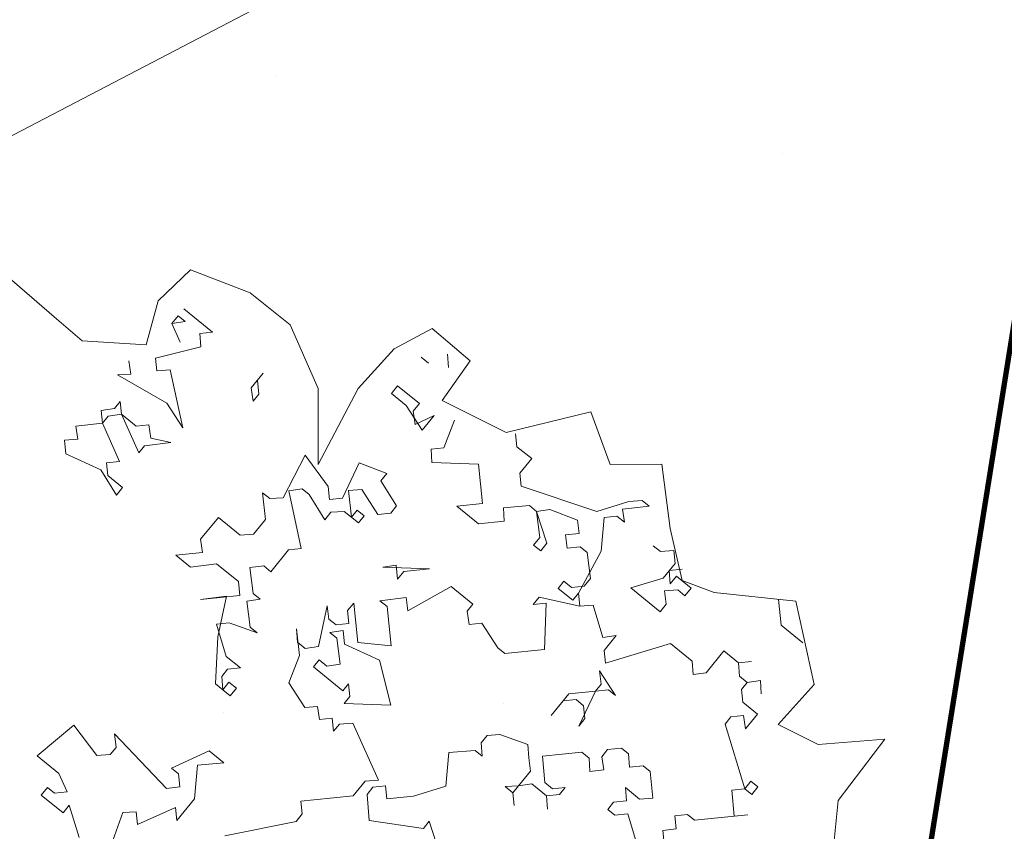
# Model space of a CAD drawing. Header units: millimetres. Extents: x 6487905018 to 6488192500, y 5882180700 to 5882375224.
# Tile 101 of 256: x 6488050949 to 6488051790, y 5882235818 to 5882236511. Entities that reach past the tile are written whole.
import ezdxf
from ezdxf.xclip import XClip

# ---------------------------------------------------------------- set-up
doc = ezdxf.new("R2010")
doc.units = ezdxf.units.MM
doc.header["$MEASUREMENT"] = 0
doc.header["$XCLIPFRAME"] = 2
for name, pattern in [('GSW', [3000, 1500, -1500]), ('L_0_03', [1000, 500, -500]), ('Wipeout_Contour', [1000, 0, -1000])]:
    doc.linetypes.add(name, pattern=pattern)
for name, color, linetype, lineweight in [('0 granice_Nr_pióra__10', 22, 'Continuous', 120), ('drzewa_Nr_pióra__154', 94, 'Continuous', 5), ('granica_Nr_pióra__123', 100, 'Continuous', 120), ('teren zielony_Nr_pióra__1', 7, 'Continuous', 0), ('teren zielony_Nr_pióra__157', 93, 'Continuous', 0), ('Wymiarowanie_Nr_pióra__1', 7, 'Continuous', 0), ('Zamość 06.10._2_217_Granica_konturu_klasyfikcyjnego_Nr_pióra__96', 8, 'Continuous', 15), ('Zamość 06.10._2_218_Granica_uzytku_Nr_pióra__96', 8, 'Continuous', 15), ('Zamość 06.10._2_219_Linia_granicy_Nr_pióra__96', 8, 'Continuous', 15), ('Zamość 06.10._2_przewod_telekomunikacyjny__linia__Nr_pióra__30', 7, 'Continuous', 5)]:
    doc.layers.add(name, color=color, linetype=linetype, lineweight=lineweight)
for name, color, linetype in [('Mapa cyfrowa', 7, 'Continuous'), ('Wymiarowanie', 7, 'Continuous'), ('Zamość 06.10._2_Mapa cyfrowa', 7, 'Continuous')]:
    doc.layers.add(name, color=color, linetype=linetype)
doc.styles.add('GENERATED_STYLE_2', font='txt')
doc.dimstyles.new('GENERATED_STYLE__1', dxfattribs={"dimtxt": 750, "dimasz": 570, "dimexe": 0.18, "dimexo": 0, "dimgap": 0.09, "dimtad": 1, "dimlfac": 0.001, "dimzin": 0, "dimdsep": 46, "dimtxsty": 'GENERATED_STYLE_2', "dimblk": 'ARROWHEAD_11', "dimblk1": 'ARROWHEAD_11', "dimblk2": 'ARROWHEAD_11', "dimcen": 0.09, "dimclrd": 7, "dimclre": 7, "dimclrt": 7, "dimazin": 0, "dimtfac": 1, "dimtdec": 4, "dimtmove": 2, "dimatfit": 3, "dimfxl": 0, "dimtolj": 1, "dimtzin": 0, "dimarcsym": 0})

# ---------------------------------------------------------------- blocks, each defined once
blk = doc.blocks.new('Rysunek_1_2')
at = {"color": 254, "linetype": 'Wipeout_Contour', "lineweight": 0, "ltscale": 70061284114.24681}
blk.add_wipeout([(6487915525.867126, 5882181505.900702), (6488146644.289524, 5882181505.900702), (6488146644.289524, 5882373115.540435), (6488107628.768834, 5882373115.540435), (6488107628.768834, 5882320263.490532), (6488101226.436201, 5882320263.490532), (6488101226.436201, 5882373115.540435), (6487915525.867126, 5882373115.540435)], dxfattribs=at).dxf.layer = 'Zamość 06.10._2_Mapa cyfrowa'
at = {"layer": 'Zamość 06.10._2_217_Granica_konturu_klasyfikcyjnego_Nr_pióra__96', "linetype": 'L_0_03', "flags": 128}
blk.add_lwpolyline([(6488051120, 5882232010), (6488060880, 5882292980.000001)], dxfattribs=at)
at = {"layer": 'Zamość 06.10._2_218_Granica_uzytku_Nr_pióra__96', "linetype": 'L_0_03', "flags": 128}
for points in [[(6488060880, 5882292980.000001), (6488051120, 5882232010)], [(6488051120, 5882232010), (6488060880, 5882292980.000001)]]:
    blk.add_lwpolyline(points, dxfattribs=at)
at = {"layer": 'Zamość 06.10._2_219_Linia_granicy_Nr_pióra__96', "linetype": 'Continuous', "flags": 128}
blk.add_lwpolyline([(6488065190.000001, 5882319980.000001), (6488051120, 5882232010)], dxfattribs=at)
at = {"layer": 'Zamość 06.10._2_przewod_telekomunikacyjny__linia__Nr_pióra__30', "linetype": 'Continuous', "flags": 128}
blk.add_lwpolyline([(6488049100, 5882235450), (6488055860.000001, 5882238980.000001), (6488097929.581715, 5882250477.038958)], dxfattribs=at)
blk = doc.blocks.new('*D76', base_point=(6488045394.921593, 5882250647.102998))
at = {"layer": 'Wymiarowanie_Nr_pióra__1', "linetype": 'Continuous'}
for points in [[(6488059031.653335, 5882241782.627208), (6488059020.235264, 5882241840.029723), (6488058987.719352, 5882241888.693226), (6488058939.055849, 5882241921.209138), (6488058881.653335, 5882241932.627208), (6488058824.250819, 5882241921.209138), (6488058775.587317, 5882241888.693226), (6488058743.071404, 5882241840.029723), (6488058731.653335, 5882241782.627208), (6488058743.071404, 5882241725.224693), (6488058775.587317, 5882241676.561191), (6488058824.250819, 5882241644.045279), (6488058881.653335, 5882241632.627208), (6488058939.055849, 5882241644.045279), (6488058987.719352, 5882241676.561191), (6488059020.235264, 5882241725.224693)], [(6488056482.518495, 5882226644.370366), (6488056471.100425, 5882226701.772881), (6488056438.584512, 5882226750.436383), (6488056389.92101, 5882226782.952296), (6488056332.518495, 5882226794.370366), (6488056275.11598, 5882226782.952296), (6488056226.452477, 5882226750.436383), (6488056193.936564, 5882226701.772881), (6488056182.518495, 5882226644.370366), (6488056193.936564, 5882226586.967852), (6488056226.452477, 5882226538.304349), (6488056275.11598, 5882226505.788436), (6488056332.518495, 5882226494.370366), (6488056389.92101, 5882226505.788436), (6488056438.584512, 5882226538.304349), (6488056471.100425, 5882226586.967852)]]:
    blk.add_hatch(color=256, dxfattribs=at).paths.add_polyline_path(points)
for p, q in [((6488058326.962568, 5882241876.031725), (6488058733.735797, 5882241807.535079)), ((6488059029.570872, 5882241757.719337), (6488059436.344101, 5882241689.222692)), ((6488058856.745463, 5882241634.70967), (6488056357.426366, 5882226792.287904)), ((6488055777.827728, 5882226737.774882), (6488056184.600957, 5882226669.278237)), ((6488056480.436032, 5882226619.462495), (6488056887.209261, 5882226550.96585)), ((6488056307.610623, 5882226496.452828), (6488056282.702753, 5882226348.535291))]:
    blk.add_line(p, q, dxfattribs=at)
for centre in [(6488058881.653335, 5882241782.627208), (6488056332.518495, 5882226644.370366)]:
    blk.add_circle(centre, 150, dxfattribs=at)
at = {"layer": 'Wymiarowanie_Nr_pióra__1', "insert": (6488057604.051624, 5882235098.808304), "char_height": 750, "attachment_point": 7, "rotation": 80.441619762, "style": 'GENERATED_STYLE_2'}
blk.add_mtext('\\A1;{\\fArial|b1|i0|c238|p38;15,35}', dxfattribs=at)
blk = doc.blocks.new('ARROWHEAD_11')
at = {"color": 0, "linetype": 'Continuous', "lineweight": 0}
blk.add_line((0, 0), (-1, 0), dxfattribs=at)
at = {"color": 0, "linetype": 'Continuous', "lineweight": 0, "const_width": 0.25, "flags": 128}
blk.add_lwpolyline([(-0.125, 0, 1), (0.125, 0, 1)], format="xyb", close=True, dxfattribs=at)

msp = doc.modelspace()

# ---------------------------------------------------------------- block references
at = {"layer": 'Mapa cyfrowa', "color": 22, "linetype": 'Continuous', "lineweight": 5}
ref = msp.add_blockref('Rysunek_1_2', (0, 0), dxfattribs=at)
XClip(ref).set_block_clipping_path([(6487915525.8671264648, 5882181505.9007024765), (6488146644.2895231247, 5882181505.9007024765), (6488146644.2895231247, 5882373115.5404348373), (6488107628.7688331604, 5882373115.5404348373), (6488107628.7688331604, 5882320263.4905319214), (6488101226.4362001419, 5882320263.4905319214), (6488101226.4362001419, 5882373115.5404348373), (6487915525.8671264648, 5882373115.5404348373)])

# ---------------------------------------------------------------- next in the draw order: hatches: boundary and pattern name
at = {"layer": 'teren zielony_Nr_pióra__157', "linetype": 'Continuous'}
h = msp.add_hatch(dxfattribs=at)
h.set_pattern_fill('płyty_kamienne', color=256, style=0, pattern_type=2)
h.set_pattern_definition([(45, (6488045394.9, 5882252147.1), (-477.297, 477.297), [0, -450, 0, -675]), (110, (6488046894.9, 5882252147.1), (634.293, 230.864), [0, -330, 0, -570])])
h.paths.add_polyline_path([(6488047566.699059, 5882255932.5327), (6488045555.029326, 5882243354.950158), (6488046140.947524, 5882232527.375745, 0.2070569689), (6488048206.599371, 5882228254.370432, 0.0243137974), (6488049407.91275, 5882227454.239101, 0.0023663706), (6488049528.889167, 5882227382.669014), (6488050419.958063, 5882227639.987889), (6488050422.409745, 5882227655.31354), (6488050730.000001, 5882229610.000001), (6488051058.251553, 5882231630.009551), (6488051118.989788, 5882232009.688929), (6488053911.431513, 5882249465.456784), (6488055989.23284, 5882262453.952582), (6488056194.365236, 5882263736.503895), (6488052143.069927, 5882263733.65154), (6488050824.942152, 5882255492.308228, 0.0532631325)])

# ---------------------------------------------------------------- next in the draw order: linework, layer by layer
at = {"layer": '0 granice_Nr_pióra__10', "linetype": 'Continuous'}
msp.add_line((6488065190.000001, 5882319980), (6488051120, 5882232009.999999), dxfattribs=at)
at = {"layer": 'drzewa_Nr_pióra__154', "linetype": 'Continuous'}
for p, q in [((6488050934.329649, 5882236295.716232), (6488050978.800858, 5882236257.514207)), ((6488051067.590595, 5882236271.174167), (6488051095.151002, 5882236297.57207)), ((6488051095.151002, 5882236297.57207), (6488051146.135364, 5882236278.004147)), ((6488051146.135364, 5882236278.004147), (6488051180.285263, 5882236250.684227)), ((6488051057.345626, 5882236233.609278), (6488051067.590595, 5882236271.174167)), ((6488051079.180074, 5882236251.732488), (6488051084.464279, 5882236258.234213)), ((6488051084.464279, 5882236258.234213), (6488051090.501595, 5882236253.32745)), ((6488051089.371042, 5882236264.271528), (6488051113.984715, 5882236244.267034)), ((6488050978.800858, 5882236257.514207), (6488051002.705787, 5882236237.024268)), ((6488051090.501595, 5882236253.32745), (6488051079.180074, 5882236251.732488)), ((6488051079.180074, 5882236251.732488), (6488051086.347942, 5882236235.881646)), ((6488051180.285263, 5882236250.684227), (6488051204.190193, 5882236196.044389)), ((6488051113.984715, 5882236244.267034), (6488051103.040636, 5882236243.13648)), ((6488051103.040636, 5882236243.13648), (6488051103.793746, 5882236231.727993)), ((6488051269.075002, 5882236230.194288), (6488051301.260312, 5882236247.478495)), ((6488051301.260312, 5882236247.478495), (6488051333.95981, 5882236219.949318)), ((6488051002.705787, 5882236237.024268), (6488051057.345626, 5882236233.609278)), ((6488051103.793746, 5882236231.727993), (6488051065.212894, 5882236222.212052)), ((6488051238.340093, 5882236196.044389), (6488051269.075002, 5882236230.194288)), ((6488051314.601107, 5882236225.427378), (6488051315.354216, 5882236214.01889)), ((6488051044.077847, 5882236208.542459), (6488051042.482885, 5882236219.863981)), ((6488051065.212894, 5882236222.212052), (6488051066.343448, 5882236211.267974)), ((6488051298.372822, 5882236217.7951), (6488051291.871097, 5882236223.079306)), ((6488051333.95981, 5882236219.949318), (6488051310.054881, 5882236185.799418)), ((6488051032.669359, 5882236207.78935), (6488051044.077847, 5882236208.542459)), ((6488051074.728835, 5882236183.631202), (6488051032.669359, 5882236207.78935)), ((6488051066.343448, 5882236211.267974), (6488051077.751935, 5882236212.021084)), ((6488051077.751935, 5882236212.021084), (6488051088.398429, 5882236162.496154)), ((6488051146.983774, 5882236196.625767), (6488051157.174744, 5882236209.164807)), ((6488051152.267981, 5882236203.127491), (6488051153.485499, 5882236191.34156)), ((6488051148.578736, 5882236185.304245), (6488051146.983774, 5882236196.625767)), ((6488051153.485499, 5882236191.34156), (6488051148.578736, 5882236185.304245)), ((6488051204.190193, 5882236196.044389), (6488051204.190193, 5882236131.159579)), ((6488051204.190193, 5882236131.159579), (6488051238.340093, 5882236196.044389)), ((6488051266.582396, 5882236191.963909), (6488051271.866602, 5882236198.465633)), ((6488051279.121436, 5882236181.77294), (6488051266.582396, 5882236191.963909)), ((6488051271.866602, 5882236198.465633), (6488051290.442959, 5882236183.367902)), ((6488051030.110668, 5882236179.022023), (6488051035.017431, 5882236185.05934)), ((6488051035.017431, 5882236185.05934), (6488051036.147985, 5882236174.115261)), ((6488051088.398429, 5882236162.496154), (6488051074.728835, 5882236183.631202)), ((6488051290.442959, 5882236183.367902), (6488051285.158752, 5882236176.866177)), ((6488051310.054881, 5882236185.799418), (6488051364.69472, 5882236158.479499)), ((6488051018.789146, 5882236177.427062), (6488051030.110668, 5882236179.022023)), ((6488051019.9197, 5882236166.482983), (6488051018.789146, 5882236177.427062)), ((6488051292.79103, 5882236160.637892), (6488051279.121436, 5882236181.77294)), ((6488051285.158752, 5882236176.866177), (6488051286.753715, 5882236165.544655)), ((6488051364.69472, 5882236158.479499), (6488051436.904682, 5882236176.30075)), ((6488051436.904682, 5882236176.30075), (6488051453.484458, 5882236131.159579)), ((6488050997.18969, 5882236164.134912), (6488051019.9197, 5882236166.482983)), ((6488051024.826462, 5882236172.520299), (6488051019.9197, 5882236166.482983)), ((6488051019.9197, 5882236166.482983), (6488051034.342402, 5882236133.939447)), ((6488051036.147985, 5882236174.115261), (6488051024.826462, 5882236172.520299)), ((6488051051.035096, 5882236141.194283), (6488051036.147985, 5882236174.115261)), ((6488051036.147985, 5882236174.115261), (6488051048.687025, 5882236163.924292)), ((6488051286.753715, 5882236165.544655), (6488051302.981999, 5882236173.176933)), ((6488051302.981999, 5882236173.176933), (6488051292.79103, 5882236160.637892)), ((6488051311.367387, 5882236145.54016), (6488051320.427803, 5882236169.02328)), ((6488050998.784652, 5882236152.81339), (6488050997.18969, 5882236164.134912)), ((6488051048.687025, 5882236163.924292), (6488051059.631104, 5882236165.054845)), ((6488051059.631104, 5882236165.054845), (6488051061.226066, 5882236153.733323)), ((6488051372.678247, 5882236157.404173), (6488051373.808801, 5882236146.460093)), ((6488050987.376163, 5882236152.06028), (6488050998.784652, 5882236152.81339)), ((6488050988.593682, 5882236140.274349), (6488050987.376163, 5882236152.06028)), ((6488051078.207459, 5882236149.957113), (6488051055.941859, 5882236147.231598)), ((6488051061.226066, 5882236153.733323), (6488051078.207459, 5882236149.957113)), ((6488051055.941859, 5882236147.231598), (6488051051.035096, 5882236141.194283)), ((6488051300.423308, 5882236144.409607), (6488051311.367387, 5882236145.54016)), ((6488051301.176417, 5882236133.00112), (6488051300.423308, 5882236144.409607)), ((6488051373.808801, 5882236146.460093), (6488051386.347841, 5882236136.269125)), ((6488051018.491561, 5882236126.771579), (6488050988.593682, 5882236140.274349)), ((6488051034.342402, 5882236133.939447), (6488051023.398324, 5882236132.808895)), ((6488051023.398324, 5882236132.808895), (6488051024.528877, 5882236121.864816)), ((6488051174.112342, 5882236102.858336), (6488051192.899319, 5882236139.257939)), ((6488051192.899319, 5882236139.257939), (6488051212.693193, 5882236112.374277)), ((6488051224.767825, 5882236102.560751), (6488051239.112448, 5882236132.545595)), ((6488051239.112448, 5882236132.545595), (6488051262.595567, 5882236123.485179)), ((6488051340.887822, 5882236131.572982), (6488051301.176417, 5882236133.00112)), ((6488051386.347841, 5882236136.269125), (6488051376.156872, 5882236123.730084)), ((6488051031.783711, 5882236105.172122), (6488051018.491561, 5882236126.771579)), ((6488051344.366446, 5882236097.898893), (6488051340.887822, 5882236131.572982)), ((6488051376.156872, 5882236123.730084), (6488051377.287425, 5882236112.786006)), ((6488051453.484458, 5882236131.159579), (6488051497.546768, 5882236131.505034)), ((6488051497.546768, 5882236131.505034), (6488051504.709307, 5882236076.519741)), ((6488051024.528877, 5882236121.864816), (6488051037.067918, 5882236111.673847)), ((6488051262.595567, 5882236123.485179), (6488051257.688804, 5882236117.447864)), ((6488051257.688804, 5882236117.447864), (6488051270.980954, 5882236095.848407)), ((6488051037.067918, 5882236111.673847), (6488051031.783711, 5882236105.172122)), ((6488051159.01461, 5882236084.28198), (6488051156.666539, 5882236107.01199)), ((6488051156.666539, 5882236107.01199), (6488051162.703855, 5882236102.105227)), ((6488051190.340627, 5882236110.490614), (6488051179.019105, 5882236108.895652)), ((6488051179.019105, 5882236108.895652), (6488051189.665599, 5882236059.370722)), ((6488051196.377943, 5882236105.583851), (6488051190.340627, 5882236110.490614)), ((6488051212.693193, 5882236112.374277), (6488051213.823747, 5882236101.430198)), ((6488051241.460519, 5882236109.815585), (6488051230.052032, 5882236109.062476)), ((6488051230.052032, 5882236109.062476), (6488051232.400103, 5882236086.332466)), ((6488051255.130113, 5882236088.680538), (6488051241.460519, 5882236109.815585)), ((6488051377.287425, 5882236112.786006), (6488051442.07691, 5882236090.975929)), ((6488051162.703855, 5882236102.105227), (6488051174.112342, 5882236102.858336)), ((6488051209.670094, 5882236083.984395), (6488051196.377943, 5882236105.583851)), ((6488051213.823747, 5882236101.430198), (6488051224.767825, 5882236102.560751)), ((6488051442.07691, 5882236090.975929), (6488051469.249274, 5882236099.73876)), ((6488051469.249274, 5882236099.73876), (6488051480.657762, 5882236100.49187)), ((6488051480.657762, 5882236100.49187), (6488051486.695078, 5882236095.585107)), ((6488051214.9543, 5882236090.486119), (6488051209.670094, 5882236083.984395)), ((6488051226.362787, 5882236091.239229), (6488051214.9543, 5882236090.486119)), ((6488051238.437419, 5882236081.425703), (6488051226.362787, 5882236091.239229)), ((6488051232.400103, 5882236086.332466), (6488051237.306866, 5882236092.369782)), ((6488051237.306866, 5882236092.369782), (6488051243.344182, 5882236087.463019)), ((6488051270.980954, 5882236095.848407), (6488051266.074191, 5882236089.811091)), ((6488051322.47829, 5882236095.637787), (6488051344.366446, 5882236097.898893)), ((6488051341.054646, 5882236080.540055), (6488051322.47829, 5882236095.637787)), ((6488051384.542259, 5882236096.093312), (6488051362.189693, 5882236094.209649)), ((6488051362.189693, 5882236094.209649), (6488051362.942803, 5882236082.801162)), ((6488051390.579576, 5882236091.186549), (6488051384.542259, 5882236096.093312)), ((6488051401.901097, 5882236092.781511), (6488051390.579576, 5882236091.186549)), ((6488051390.579576, 5882236091.186549), (6488051399.342406, 5882236064.014186)), ((6488051393.30509, 5882236068.920948), (6488051390.579576, 5882236091.186549)), ((6488051425.384216, 5882236083.721095), (6488051401.901097, 5882236092.781511)), ((6488051486.695078, 5882236095.585107), (6488051463.965068, 5882236093.237036)), ((6488051463.965068, 5882236093.237036), (6488051465.56003, 5882236081.915514)), ((6488051103.741066, 5882236067.511205), (6488051118.838798, 5882236086.087562)), ((6488051118.838798, 5882236086.087562), (6488051137.415154, 5882236070.989829)), ((6488051148.823642, 5882236071.742939), (6488051159.01461, 5882236084.28198)), ((6488051243.344182, 5882236087.463019), (6488051238.437419, 5882236081.425703)), ((6488051266.074191, 5882236089.811091), (6488051255.130113, 5882236088.680538)), ((6488051362.942803, 5882236082.801162), (6488051341.054646, 5882236080.540055)), ((6488051426.979178, 5882236072.399573), (6488051425.384216, 5882236083.721095)), ((6488051448.114226, 5882236086.069167), (6488051445.555535, 5882236057.301841)), ((6488051459.058305, 5882236087.199719), (6488051448.114226, 5882236086.069167)), ((6488051465.56003, 5882236081.915514), (6488051459.058305, 5882236087.199719)), ((6488051504.709307, 5882236076.519741), (6488051514.954277, 5882236032.124871)), ((6488051105.336027, 5882236056.189683), (6488051103.741066, 5882236067.511205)), ((6488051137.415154, 5882236070.989829), (6488051148.823642, 5882236071.742939)), ((6488051388.020885, 5882236062.419224), (6488051393.30509, 5882236068.920948)), ((6488051415.193248, 5882236071.182055), (6488051426.979178, 5882236072.399573)), ((6488051416.78821, 5882236059.860533), (6488051415.193248, 5882236071.182055)), ((6488051178.72152, 5882236058.24017), (6488051163.623788, 5882236039.663813)), ((6488051189.665599, 5882236059.370722), (6488051178.72152, 5882236058.24017)), ((6488051394.0582, 5882236057.512461), (6488051388.020885, 5882236062.419224)), ((6488051399.342406, 5882236064.014186), (6488051394.0582, 5882236057.512461)), ((6488051427.732288, 5882236060.991085), (6488051416.78821, 5882236059.860533)), ((6488051445.555535, 5882236057.301841), (6488051426.304151, 5882236021.279681)), ((6488051433.769605, 5882236056.084323), (6488051427.732288, 5882236060.991085)), ((6488051496.211018, 5882236057.004256), (6488051490.173702, 5882236061.911019)), ((6488051507.619506, 5882236057.757366), (6488051496.211018, 5882236057.004256)), ((6488051508.750058, 5882236046.813287), (6488051507.619506, 5882236057.757366)), ((6488051082.606018, 5882236053.841611), (6488051105.336027, 5882236056.189683)), ((6488051095.145059, 5882236043.650642), (6488051082.606018, 5882236053.841611)), ((6488051436.495119, 5882236033.818722), (6488051433.769605, 5882236056.084323)), ((6488051117.41066, 5882236046.376157), (6488051095.145059, 5882236043.650642)), ((6488051135.987016, 5882236031.278425), (6488051117.41066, 5882236046.376157)), ((6488051157.586473, 5882236044.570576), (6488051145.800542, 5882236043.353057)), ((6488051145.800542, 5882236043.353057), (6488051148.526056, 5882236021.087457)), ((6488051163.623788, 5882236039.663813), (6488051157.586473, 5882236044.570576)), ((6488051270.683369, 5882236045.192924), (6488051259.361847, 5882236043.597962)), ((6488051259.361847, 5882236043.597962), (6488051299.073251, 5882236042.169824)), ((6488051271.900887, 5882236033.406993), (6488051270.683369, 5882236045.192924)), ((6488051277.185094, 5882236039.908718), (6488051271.900887, 5882236033.406993)), ((6488051299.073251, 5882236042.169824), (6488051277.185094, 5882236039.908718)), ((6488051498.55909, 5882236034.274246), (6488051508.750058, 5882236046.813287)), ((6488051514.787374, 5882236041.906525), (6488051503.843296, 5882236040.775971)), ((6488051503.843296, 5882236040.775971), (6488051504.596406, 5882236029.367484)), ((6488051137.204535, 5882236019.492495), (6488051135.987016, 5882236031.278425)), ((6488051408.858347, 5882236025.433334), (6488051413.76511, 5882236031.470651)), ((6488051413.76511, 5882236031.470651), (6488051420.266834, 5882236026.186444)), ((6488051431.210913, 5882236027.316998), (6488051436.495119, 5882236033.818722)), ((6488051470.922318, 5882236025.888859), (6488051498.55909, 5882236034.274246)), ((6488051504.596406, 5882236029.367484), (6488051509.880611, 5882236035.869208)), ((6488051509.880611, 5882236035.869208), (6488051522.419652, 5882236025.67824)), ((6488051514.954277, 5882236032.124871), (6488051542.274197, 5882236021.879902)), ((6488051280.663718, 5882236006.23463), (6488051317.649608, 5882236027.072092)), ((6488051317.649608, 5882236027.072092), (6488051336.225965, 5882236011.97436)), ((6488051421.397388, 5882236015.242366), (6488051408.858347, 5882236025.433334)), ((6488051420.266834, 5882236026.186444), (6488051431.210913, 5882236027.316998)), ((6488051496.000399, 5882236005.506921), (6488051470.922318, 5882236025.888859)), ((6488051511.09813, 5882236024.083278), (6488051499.689643, 5882236023.330168)), ((6488051499.689643, 5882236023.330168), (6488051501.284605, 5882236012.008646)), ((6488051517.135447, 5882236019.176515), (6488051511.09813, 5882236024.083278)), ((6488051522.419652, 5882236025.67824), (6488051517.135447, 5882236019.176515)), ((6488051103.530446, 5882236016.013869), (6488051137.204535, 5882236019.492495)), ((6488051125.796047, 5882236018.739385), (6488051103.530446, 5882236016.013869)), ((6488051118.330593, 5882235983.934743), (6488051125.796047, 5882236018.739385)), ((6488051154.563373, 5882236016.180694), (6488051143.24185, 5882236014.585732)), ((6488051143.24185, 5882236014.585732), (6488051145.967365, 5882235992.320131)), ((6488051148.526056, 5882236021.087457), (6488051154.563373, 5882236016.180694)), ((6488051256.803156, 5882236014.830637), (6488051279.068756, 5882236017.556151)), ((6488051262.840471, 5882236009.923874), (6488051256.803156, 5882236014.830637)), ((6488051279.068756, 5882236017.556151), (6488051280.663718, 5882236006.23463)), ((6488051387.723299, 5882236011.763741), (6488051392.630062, 5882236017.801057)), ((6488051392.630062, 5882236017.801057), (6488051427.434703, 5882236010.335603)), ((6488051426.304151, 5882236021.279681), (6488051421.397388, 5882236015.242366)), ((6488051427.434703, 5882236010.335603), (6488051426.304151, 5882236021.279681)), ((6488051426.304151, 5882236021.279681), (6488051427.434703, 5882236010.335603)), ((6488051542.274197, 5882236021.879902), (6488051611.926299, 5882236014.637667)), ((6488051599.28377, 5882235994.054638), (6488051597.022663, 5882236015.942795)), ((6488051611.926299, 5882236014.637667), (6488051627.648945, 5882235943.335134)), ((6488051204.255126, 5882235975.794261), (6488051211.72058, 5882236010.598902)), ((6488051211.72058, 5882236010.598902), (6488051213.315542, 5882235999.27738)), ((6488051229.166384, 5882236006.445249), (6488051234.450589, 5882236012.946974)), ((6488051230.296936, 5882235995.50117), (6488051229.166384, 5882236006.445249)), ((6488051234.450589, 5882236012.946974), (6488051237.929214, 5882235979.272885)), ((6488051266.319097, 5882235976.249785), (6488051262.840471, 5882236009.923874)), ((6488051336.225965, 5882236011.97436), (6488051331.319201, 5882236005.937044)), ((6488051398.667377, 5882236012.894294), (6488051387.723299, 5882236011.763741)), ((6488051397.23924, 5882235973.18289), (6488051398.667377, 5882236012.894294)), ((6488051427.434703, 5882236010.335603), (6488051438.843191, 5882236011.088713)), ((6488051438.843191, 5882236011.088713), (6488051447.228579, 5882235983.45194)), ((6488051501.284605, 5882236012.008646), (6488051496.000399, 5882236005.506921)), ((6488051213.315542, 5882235999.27738), (6488051219.352858, 5882235994.370617)), ((6488051331.319201, 5882236005.937044), (6488051332.914164, 5882235994.615522)), ((6488051128.144118, 5882235996.009375), (6488051117.20004, 5882235994.878822)), ((6488051117.20004, 5882235994.878822), (6488051125.585427, 5882235967.242049)), ((6488051152.004682, 5882235987.413368), (6488051128.144118, 5882235996.009375)), ((6488051145.967365, 5882235992.320131), (6488051152.004682, 5882235987.413368)), ((6488051188.026841, 5882235968.161983), (6488051185.678769, 5882235990.891993)), ((6488051185.678769, 5882235990.891993), (6488051186.431879, 5882235979.483505)), ((6488051214.068651, 5882235987.868893), (6488051225.390174, 5882235989.463855)), ((6488051219.352858, 5882235994.370617), (6488051230.296936, 5882235995.50117)), ((6488051225.390174, 5882235989.463855), (6488051226.607692, 5882235977.677923)), ((6488051332.914164, 5882235994.615522), (6488051343.858242, 5882235995.746076)), ((6488051343.858242, 5882235995.746076), (6488051357.527836, 5882235974.611028)), ((6488051617.860126, 5882235978.956906), (6488051599.28377, 5882235994.054638)), ((6488051116.525011, 5882235943.75893), (6488051118.330593, 5882235983.934743)), ((6488051220.105968, 5882235982.96213), (6488051214.068651, 5882235987.868893)), ((6488051222.831482, 5882235960.696529), (6488051220.105968, 5882235982.96213)), ((6488051447.228579, 5882235983.45194), (6488051458.5501, 5882235985.046902)), ((6488051458.5501, 5882235985.046902), (6488051448.359132, 5882235972.507861)), ((6488051186.431879, 5882235979.483505), (6488051192.933604, 5882235974.199299)), ((6488051192.933604, 5882235974.199299), (6488051204.255126, 5882235975.794261)), ((6488051226.607692, 5882235977.677923), (6488051256.50557, 5882235964.175154)), ((6488051237.929214, 5882235979.272885), (6488051266.319097, 5882235976.249785)), ((6488051357.527836, 5882235974.611028), (6488051363.565151, 5882235969.704265)), ((6488051363.565151, 5882235969.704265), (6488051397.23924, 5882235973.18289)), ((6488051448.359132, 5882235972.507861), (6488051449.489684, 5882235961.563783)), ((6488051449.489684, 5882235961.563783), (6488051504.763229, 5882235978.334558)), ((6488051504.763229, 5882235978.334558), (6488051523.339586, 5882235963.236826)), ((6488051125.585427, 5882235967.242049), (6488051137.660059, 5882235957.428524)), ((6488051178.966425, 5882235944.678864), (6488051188.026841, 5882235968.161983)), ((6488051200.101473, 5882235958.348457), (6488051205.008236, 5882235964.385774)), ((6488051205.008236, 5882235964.385774), (6488051211.50996, 5882235959.101567)), ((6488051256.50557, 5882235964.175154), (6488051266.021511, 5882235925.594302)), ((6488051535.414218, 5882235953.4233), (6488051550.51195, 5882235971.999657)), ((6488051550.51195, 5882235971.999657), (6488051563.05099, 5882235961.808687)), ((6488051126.715981, 5882235956.297971), (6488051121.809217, 5882235950.260655)), ((6488051137.660059, 5882235957.428524), (6488051126.715981, 5882235956.297971)), ((6488051225.179554, 5882235937.966519), (6488051200.101473, 5882235958.348457)), ((6488051211.50996, 5882235959.101567), (6488051222.831482, 5882235960.696529)), ((6488051523.339586, 5882235963.236826), (6488051524.092695, 5882235951.828338)), ((6488051563.05099, 5882235961.808687), (6488051573.995069, 5882235962.93924)), ((6488051573.995069, 5882235962.93924), (6488051563.05099, 5882235961.808687)), ((6488051563.05099, 5882235961.808687), (6488051563.8041, 5882235950.4002)), ((6488051121.809217, 5882235950.260655), (6488051122.562327, 5882235938.852167)), ((6488051445.80044, 5882235943.740536), (6488051444.205479, 5882235955.062057)), ((6488051444.205479, 5882235955.062057), (6488051457.875072, 5882235933.927011)), ((6488051524.092695, 5882235951.828338), (6488051535.414218, 5882235953.4233)), ((6488051563.8041, 5882235950.4002), (6488051570.305824, 5882235945.115993)), ((6488051129.064052, 5882235933.567962), (6488051116.525011, 5882235943.75893)), ((6488051122.562327, 5882235938.852167), (6488051127.846534, 5882235945.353892)), ((6488051127.846534, 5882235945.353892), (6488051134.348258, 5882235940.069686)), ((6488051134.348258, 5882235940.069686), (6488051129.064052, 5882235933.567962)), ((6488051192.636019, 5882235923.543817), (6488051178.966425, 5882235944.678864)), ((6488051230.086317, 5882235944.003836), (6488051225.179554, 5882235937.966519)), ((6488051231.21687, 5882235933.059756), (6488051230.086317, 5882235944.003836)), ((6488051440.893678, 5882235937.70322), (6488051445.80044, 5882235943.740536)), ((6488051451.837756, 5882235938.833773), (6488051440.893678, 5882235937.70322)), ((6488051457.875072, 5882235933.927011), (6488051451.837756, 5882235938.833773)), ((6488051570.305824, 5882235945.115993), (6488051565.399061, 5882235939.078678)), ((6488051565.399061, 5882235939.078678), (6488051566.529614, 5882235928.1346)), ((6488051570.305824, 5882235945.115993), (6488051581.627346, 5882235946.710956)), ((6488051581.627346, 5882235946.710956), (6488051570.305824, 5882235945.115993)), ((6488051581.627346, 5882235946.710956), (6488051582.380456, 5882235935.302468)), ((6488051582.380456, 5882235935.302468), (6488051581.627346, 5882235946.710956)), ((6488051627.648945, 5882235943.335134), (6488051596.914036, 5882235909.185234)), ((6488051226.310107, 5882235927.022441), (6488051231.21687, 5882235933.059756)), ((6488051403.065936, 5882235916.778791), (6488051418.163668, 5882235935.355148)), ((6488051424.200984, 5882235930.448385), (6488051413.256905, 5882235929.317832)), ((6488051418.163668, 5882235935.355148), (6488051440.893678, 5882235937.70322)), ((6488051430.702708, 5882235925.164179), (6488051424.200984, 5882235930.448385)), ((6488051440.893678, 5882235937.70322), (6488051426.549055, 5882235907.718376)), ((6488051203.580097, 5882235924.674369), (6488051192.636019, 5882235923.543817)), ((6488051205.175059, 5882235913.352847), (6488051203.580097, 5882235924.674369)), ((6488051266.021511, 5882235925.594302), (6488051226.310107, 5882235927.022441)), ((6488051413.256905, 5882235929.317832), (6488051403.065936, 5882235916.778791)), ((6488051431.833261, 5882235914.2201), (6488051430.702708, 5882235925.164179)), ((6488051566.529614, 5882235928.1346), (6488051579.068655, 5882235917.94363)), ((6488051216.119138, 5882235914.4834), (6488051205.175059, 5882235913.352847)), ((6488051217.249691, 5882235903.539322), (6488051216.119138, 5882235914.4834)), ((6488051426.549055, 5882235907.718376), (6488051431.833261, 5882235914.2201)), ((6488051556.338646, 5882235915.595559), (6488051551.431883, 5882235909.558243)), ((6488051567.282724, 5882235916.726111), (6488051556.338646, 5882235915.595559)), ((6488051568.877687, 5882235905.40459), (6488051567.282724, 5882235916.726111)), ((6488051579.068655, 5882235917.94363), (6488051568.877687, 5882235905.40459)), ((6488050964.172235, 5882235882.50075), (6488050995.498252, 5882235908.709384)), ((6488050995.498252, 5882235908.709384), (6488051015.205161, 5882235882.667573)), ((6488051222.156454, 5882235909.576637), (6488051217.249691, 5882235903.539322)), ((6488051233.564941, 5882235910.329747), (6488051222.156454, 5882235909.576637)), ((6488051255.619923, 5882235861.557927), (6488051233.564941, 5882235910.329747)), ((6488051551.431883, 5882235909.558243), (6488051568.202658, 5882235854.284698)), ((6488051596.914036, 5882235909.185234), (6488051631.063935, 5882235892.110284)), ((6488051031.520411, 5882235889.457999), (6488051030.302894, 5882235901.24393)), ((6488051030.302894, 5882235901.24393), (6488051074.710441, 5882235854.355773)), ((6488051348.2568, 5882235899.630573), (6488051343.350038, 5882235893.593258)), ((6488051359.200879, 5882235900.761127), (6488051348.2568, 5882235899.630573)), ((6488051383.061441, 5882235892.165119), (6488051359.200879, 5882235900.761127)), ((6488051026.613649, 5882235883.420683), (6488051031.520411, 5882235889.457999)), ((6488051343.350038, 5882235893.593258), (6488051344.103147, 5882235882.18477)), ((6488051383.814551, 5882235880.756632), (6488051383.061441, 5882235892.165119)), ((6488051462.948659, 5882235888.931399), (6488051451.162727, 5882235887.713881)), ((6488051468.985974, 5882235884.024637), (6488051462.948659, 5882235888.931399)), ((6488051631.063935, 5882235892.110284), (6488051687.735601, 5882235896.69482)), ((6488051687.735601, 5882235896.69482), (6488051648.138885, 5882235844.300426)), ((6488050982.748591, 5882235867.403018), (6488050964.172235, 5882235882.50075)), ((6488051015.205161, 5882235882.667573), (6488051026.613649, 5882235883.420683)), ((6488051078.864094, 5882235871.801576), (6488051110.94322, 5882235886.601723)), ((6488051110.94322, 5882235886.601723), (6488051123.482261, 5882235876.410753)), ((6488051315.713264, 5882235885.20787), (6488051313.154573, 5882235856.440544)), ((6488051338.065831, 5882235887.091533), (6488051315.713264, 5882235885.20787)), ((6488051344.103147, 5882235882.18477), (6488051338.065831, 5882235887.091533)), ((6488051385.409513, 5882235869.43511), (6488051383.814551, 5882235880.756632)), ((6488051429.27457, 5882235885.452775), (6488051395.600482, 5882235881.974151)), ((6488051395.600482, 5882235881.974151), (6488051397.484145, 5882235859.621584)), ((6488051435.311886, 5882235880.546012), (6488051429.27457, 5882235885.452775)), ((6488051436.064996, 5882235869.137525), (6488051435.311886, 5882235880.546012)), ((6488051451.162727, 5882235887.713881), (6488051446.255965, 5882235881.676565)), ((6488051446.255965, 5882235881.676565), (6488051447.850926, 5882235870.355043)), ((6488051469.739084, 5882235872.616149), (6488051468.985974, 5882235884.024637)), ((6488051084.901409, 5882235866.894814), (6488051078.864094, 5882235871.801576)), ((6488051101.129694, 5882235874.527091), (6488051098.571003, 5882235845.759766)), ((6488051123.482261, 5882235876.410753), (6488051101.129694, 5882235874.527091)), ((6488051481.525015, 5882235873.833668), (6488051469.739084, 5882235872.616149)), ((6488051487.562331, 5882235868.926906), (6488051481.525015, 5882235873.833668)), ((6488050989.916461, 5882235851.552176), (6488050982.748591, 5882235867.403018)), ((6488051086.031962, 5882235855.950734), (6488051084.901409, 5882235866.894814)), ((6488051375.218544, 5882235856.89607), (6488051385.409513, 5882235869.43511)), ((6488051447.850926, 5882235870.355043), (6488051436.064996, 5882235869.137525)), ((6488051489.910402, 5882235846.196896), (6488051487.562331, 5882235868.926906)), ((6488050967.65086, 5882235848.826661), (6488050972.935066, 5882235855.328386)), ((6488050972.935066, 5882235855.328386), (6488050978.972382, 5882235850.421623)), ((6488051074.710441, 5882235854.355773), (6488051086.031962, 5882235855.950734)), ((6488051234.020466, 5882235848.265777), (6488051244.211435, 5882235860.804817)), ((6488051244.211435, 5882235860.804817), (6488051255.619923, 5882235861.557927)), ((6488051250.71316, 5882235855.520611), (6488051245.806397, 5882235849.483295)), ((6488051261.657239, 5882235856.651164), (6488051250.71316, 5882235855.520611)), ((6488051262.787791, 5882235845.707086), (6488051261.657239, 5882235856.651164)), ((6488051313.154573, 5882235856.440544), (6488051285.517801, 5882235848.055157)), ((6488051363.810057, 5882235856.14296), (6488051375.218544, 5882235856.89607)), ((6488051370.311781, 5882235850.858753), (6488051363.810057, 5882235856.14296)), ((6488051375.218544, 5882235856.89607), (6488051370.311781, 5882235850.858753)), ((6488051386.540066, 5882235858.491031), (6488051375.218544, 5882235856.89607)), ((6488051399.079106, 5882235848.300062), (6488051386.540066, 5882235858.491031)), ((6488051397.484145, 5882235859.621584), (6488051403.985869, 5882235854.337378)), ((6488051403.985869, 5882235854.337378), (6488051414.929948, 5882235855.467931)), ((6488051414.929948, 5882235855.467931), (6488051410.023186, 5882235849.430615)), ((6488051467.180393, 5882235843.848824), (6488051466.427283, 5882235855.257312)), ((6488051466.427283, 5882235855.257312), (6488051478.501915, 5882235845.443786)), ((6488051568.202658, 5882235854.284698), (6488051573.486864, 5882235860.786423)), ((6488051573.486864, 5882235860.786423), (6488051579.524179, 5882235855.87966)), ((6488051579.524179, 5882235855.87966), (6488051574.239974, 5882235849.377935)), ((6488050986.227217, 5882235833.72893), (6488050967.65086, 5882235848.826661)), ((6488050978.972382, 5882235850.421623), (6488050989.916461, 5882235851.552176)), ((6488051200.346378, 5882235844.787152), (6488051234.020466, 5882235848.265777)), ((6488051245.806397, 5882235849.483295), (6488051247.69006, 5882235827.130729)), ((6488051285.517801, 5882235848.055157), (6488051262.787791, 5882235845.707086)), ((6488051370.311781, 5882235850.858753), (6488051371.442334, 5882235839.914675)), ((6488051371.442334, 5882235839.914675), (6488051370.311781, 5882235850.858753)), ((6488051410.023186, 5882235849.430615), (6488051399.079106, 5882235848.300062)), ((6488051399.079106, 5882235848.300062), (6488051399.832216, 5882235836.891575)), ((6488051399.832216, 5882235836.891575), (6488051399.079106, 5882235848.300062)), ((6488051568.202658, 5882235854.284698), (6488051557.258579, 5882235853.154145)), ((6488051557.258579, 5882235853.154145), (6488051559.142241, 5882235830.801579)), ((6488051574.239974, 5882235849.377935), (6488051568.202658, 5882235854.284698)), ((6488050991.511422, 5882235840.230655), (6488050986.227217, 5882235833.72893)), ((6488050999.896811, 5882235812.593882), (6488050991.511422, 5882235840.230655)), ((6488051082.342718, 5882235838.127488), (6488051049.799183, 5882235823.704784)), ((6488051083.473271, 5882235827.183409), (6488051082.342718, 5882235838.127488)), ((6488051098.571003, 5882235845.759766), (6488051083.473271, 5882235827.183409)), ((6488051189.402299, 5882235843.656599), (6488051200.346378, 5882235844.787152)), ((6488051190.532852, 5882235832.712521), (6488051189.402299, 5882235843.656599)), ((6488051451.329552, 5882235836.680955), (6488051456.236314, 5882235842.718271)), ((6488051456.236314, 5882235842.718271), (6488051467.180393, 5882235843.848824)), ((6488051478.501915, 5882235845.443786), (6488051489.910402, 5882235846.196896)), ((6488051648.138885, 5882235844.300426), (6488051644.723894, 5882235810.150526)), ((6488051037.260142, 5882235833.895753), (6488051028.664136, 5882235810.035191)), ((6488051048.668631, 5882235834.648863), (6488051037.260142, 5882235833.895753)), ((6488051049.799183, 5882235823.704784), (6488051048.668631, 5882235834.648863)), ((6488051185.248646, 5882235826.210795), (6488051190.532852, 5882235832.712521)), ((6488051457.366867, 5882235831.774192), (6488051451.329552, 5882235836.680955)), ((6488051468.310946, 5882235832.904745), (6488051457.366867, 5882235831.774192)), ((6488051476.696334, 5882235805.267973), (6488051468.310946, 5882235832.904745)), ((6488051519.430838, 5882235832.229717), (6488051508.486759, 5882235831.099164)), ((6488051508.486759, 5882235831.099164), (6488051509.617312, 5882235820.155085)), ((6488051525.468154, 5882235827.322954), (6488051519.430838, 5882235832.229717)), ((6488051570.928173, 5882235832.019097), (6488051525.468154, 5882235827.322954)), ((6488051559.142241, 5882235830.801579), (6488051570.928173, 5882235832.019097)), ((6488051124.402194, 5882235813.96934), (6488051185.248646, 5882235826.210795)), ((6488051247.69006, 5882235827.130729), (6488051293.903189, 5882235820.418385)), ((6488051293.903189, 5882235820.418385), (6488051298.809952, 5882235826.455701)), ((6488051298.809952, 5882235826.455701), (6488051307.572783, 5882235799.283337)), ((6488051509.617312, 5882235820.155085), (6488051498.29579, 5882235818.560123)), ((6488051498.29579, 5882235818.560123), (6488051499.426343, 5882235807.616044))]:
    msp.add_line(p, q, dxfattribs=at)
at = {"layer": 'granica_Nr_pióra__123', "linetype": 'GSW'}
msp.add_line((6488056194.405704, 5882263736.503923), (6488050419.958063, 5882227639.987889), dxfattribs=at)
at = {"layer": 'teren zielony_Nr_pióra__1', "linetype": 'Continuous', "flags": 128}
msp.add_lwpolyline([(6488047566.699059, 5882255932.5327), (6488045555.029326, 5882243354.950158), (6488046140.947524, 5882232527.375745, 0.2070569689), (6488048206.599371, 5882228254.370432, 0.0243137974), (6488049407.91275, 5882227454.239101, 0.0023663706), (6488049528.889167, 5882227382.669014), (6488050419.958063, 5882227639.987889), (6488050422.409745, 5882227655.31354), (6488050730.000001, 5882229610.000001), (6488051058.251553, 5882231630.009551), (6488051118.989788, 5882232009.688929), (6488053911.431513, 5882249465.456784), (6488055989.23284, 5882262453.952582), (6488056194.365236, 5882263736.503895), (6488052143.069927, 5882263733.65154), (6488050824.942152, 5882255492.308228, 0.0532631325)], format="xyb", close=True, dxfattribs=at)

# ---------------------------------------------------------------- next in the draw order: dimensions: what is measured, and where the dimension line sits
at = {"layer": 'Wymiarowanie', "linetype": 'Continuous'}
dim = msp.add_linear_dim(base=(6488056332.518495, 5882226644.370366), p1=(6488046904.653725, 5882243799.437155), p2=(6488050419.958063, 5882227639.987889), angle=260.441619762, dimstyle='GENERATED_STYLE__1', dxfattribs=at)
dim.commit()
dim.dimension.update_dxf_attribs({"geometry": '*D76', "text_midpoint": (6488057447.184584, 5882236425.562146), "dimtype": 160, "text_rotation": 80.441619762})

doc.saveas('drawing.dxf')
